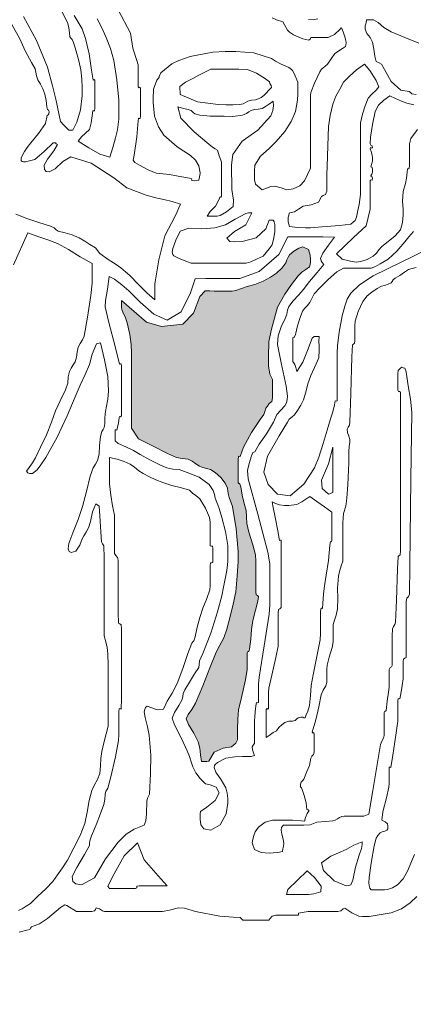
# Model space of a CAD drawing. Header units: metres. Extents: x -185 to -10, y 10 to 129.
# Tile 22 of 29: x -21.83 to -17.49, y 102.98 to 113.86. Entities that reach past the tile are written whole.
import ezdxf

# ---------------------------------------------------------------- set-up
doc = ezdxf.new("R2010")
doc.units = ezdxf.units.M
doc.header["$LTSCALE"] = 0.0125
doc.layers.add('Z_Schriftfeld-Logo', color=7, linetype='Continuous', lineweight=0, true_color=0xcccccc)
doc.layers.add('Z_Schriftfeld-Logoschraffur', color=7, linetype='Continuous', lineweight=0, true_color=0xdedede)

# ---------------------------------------------------------------- blocks, each defined once
blk = doc.blocks.new('UzK_Logo')
at = {"layer": 'Z_Schriftfeld-Logoschraffur'}
blk.add_hatch(color=256, dxfattribs=at).paths.add_polyline_path([(6.006, -2.576), (6.006, -2.467), (6.011, -2.268), (6.042, -2.112), (6.121, -1.833), (6.213, -1.668), (6.296, -1.545), (6.381, -1.432), (6.43, -1.385), (6.479, -1.353), (6.527, -1.321), (6.535, -1.289), (6.537, -1.261), (6.538, -1.227), (6.535, -1.171), (6.511, -1.099), (6.441, -1.064), (6.389, -1.081), (6.326, -1.12), (6.27, -1.168), (6.253, -1.195), (6.239, -1.231), (6.224, -1.267), (6.174, -1.336), (6.107, -1.399), (6.032, -1.452), (5.935, -1.503), (5.83, -1.543), (5.734, -1.57), (5.663, -1.593), (5.59, -1.619), (5.542, -1.628), (5.467, -1.628), (5.361, -1.628), (5.314, -1.628), (5.259, -1.624), (5.199, -1.624), (5.134, -1.695), (5.052, -1.906), (4.915, -2.046), (4.648, -2.077), (4.457, -2.023), (4.3, -1.887), (4.14, -1.745), (4.14, -1.787), (4.14, -1.835), (4.141, -1.863), (4.161, -1.908), (4.186, -1.953), (4.211, -2.031), (4.243, -2.18), (4.263, -2.305), (4.267, -2.411), (4.267, -2.881), (4.267, -3.37), (4.356, -3.503), (4.542, -3.597), (4.723, -3.69), (4.838, -3.742), (4.91, -3.752), (4.983, -3.764), (5.035, -3.787), (5.081, -3.821), (5.128, -3.852), (5.171, -3.869), (5.219, -3.879), (5.268, -3.894), (5.329, -3.932), (5.399, -3.994), (5.456, -4.065), (5.483, -4.131), (5.491, -4.197), (5.505, -4.251), (5.547, -4.363), (5.593, -4.648), (5.618, -4.935), (5.618, -5.06), (5.609, -5.245), (5.588, -5.447), (5.555, -5.603), (5.516, -5.762), (5.476, -5.922), (5.439, -6.032), (5.388, -6.126), (5.34, -6.215), (5.259, -6.413), (5.17, -6.642), (5.077, -6.862), (5.032, -6.941), (4.985, -7.007), (4.959, -7.062), (4.988, -7.131), (5.056, -7.241), (5.113, -7.354), (5.133, -7.435), (5.142, -7.517), (5.155, -7.603), (5.179, -7.603), (5.223, -7.603), (5.247, -7.597), (5.315, -7.484), (5.429, -7.433), (5.536, -7.418), (5.56, -7.393), (5.588, -7.368), (5.612, -7.327), (5.61, -7.194), (5.615, -7.064), (5.625, -6.945), (5.661, -6.79), (5.712, -6.564), (5.732, -6.432), (5.732, -6.362), (5.732, -6.264), (5.733, -6.221), (5.741, -6.205), (5.753, -6.207), (5.763, -6.176), (5.779, -6.048), (5.791, -5.924), (5.806, -5.81), (5.838, -5.682), (5.869, -5.565), (5.876, -5.507), (5.864, -5.494), (5.849, -5.486), (5.845, -5.448), (5.845, -5.262), (5.845, -5.053), (5.841, -4.978), (5.805, -4.85), (5.756, -4.691), (5.73, -4.579), (5.726, -4.496), (5.72, -4.415), (5.694, -4.325), (5.672, -4.219), (5.654, -4.115), (5.637, -4.067), (5.626, -4.072), (5.62, -4.064), (5.619, -4.023), (5.619, -3.888), (5.619, -3.764), (5.622, -3.731), (5.633, -3.724), (5.644, -3.728), (5.689, -3.61), (5.787, -3.422), (5.898, -3.258), (5.944, -3.196), (5.957, -3.155), (5.972, -3.116), (5.991, -3.087), (6.014, -3.057), (6.045, -3.031), (6.054, -2.982), (6.054, -2.849), (6.054, -2.749), (6.021, -2.684)])
at = {"layer": 'Z_Schriftfeld-Logo', "lineweight": 0}
for points in [[(6.052, 1.843), (6.106, 1.817), (6.185, 1.792), (6.247, 1.689), (6.272, 1.662), (6.322, 1.627), (6.44, 1.577), (6.519, 1.562), (6.534, 1.575), (6.541, 1.592), (6.586, 1.594), (6.698, 1.594), (6.764, 1.594), (6.843, 1.631), (6.913, 1.698), (6.928, 1.715), (6.938, 1.71), (6.952, 1.668), (6.979, 1.589), (6.989, 1.53), (6.988, 1.497), (6.983, 1.478), (6.946, 1.456), (6.849, 1.389), (6.755, 1.255), (6.693, 1.204), (6.677, 1.19), (6.658, 1.157), (6.589, 1.014), (6.541, 0.896), (6.538, 0.862), (6.538, -0.054), (6.537, -0.065), (6.46, -0.226), (6.401, -0.288), (6.32, -0.328), (6.237, -0.339), (6.164, -0.317), (6.087, -0.293), (6.033, -0.3), (5.924, -0.339), (5.841, -0.267), (5.829, -0.215), (5.829, -0.102), (5.832, -0.029), (5.902, 0.085), (6.012, 0.186), (6.038, 0.209), (6.101, 0.271), (6.213, 0.399), (6.294, 0.525), (6.347, 0.656), (6.373, 0.799), (6.377, 0.877), (6.377, 0.919), (6.376, 1.027), (6.332, 1.137), (6.309, 1.175), (6.298, 1.188), (6.262, 1.212), (6.159, 1.261), (6.112, 1.284), (6.095, 1.294), (6.042, 1.326), (5.818, 1.401), (5.589, 1.417), (5.453, 1.416), (5.299, 1.407), (5.009, 1.352), (4.866, 1.301), (4.794, 1.269), (4.776, 1.259), (4.637, 1.145), (4.618, 1.097), (4.615, 1.087), (4.613, 1.081), (4.589, 1.051), (4.544, 0.938), (4.54, 0.814), (4.54, 0.768), (4.559, 0.594), (4.606, 0.458), (4.674, 0.353), (4.844, 0.207), (5.013, 0.097), (5.078, 0.037), (5.122, -0.036), (5.136, -0.123), (5.136, -0.135), (5.121, -0.217), (5.063, -0.226), (5.029, -0.216), (5.031, -0.201), (5.002, -0.194), (4.95, -0.184), (4.838, -0.162), (4.749, -0.147), (4.577, -0.128), (4.477, -0.087), (4.365, -0.026), (4.307, 0.007), (4.286, 0.034), (4.299, 0.101), (4.335, 0.333), (4.351, 0.534), (4.352, 0.571), (4.353, 0.57), (4.359, 0.565), (4.374, 0.565), (4.379, 0.601), (4.379, 0.94), (4.376, 0.964), (4.364, 0.956), (4.348, 0.966), (4.348, 1.246), (4.335, 1.301), (4.281, 1.459), (4.252, 1.649), (4.098, 1.947)], [(2.838, -9.77), (2.935, -9.746), (2.973, -9.736), (2.983, -9.721), (2.997, -9.704), (3.097, -9.666), (3.2, -9.597), (3.365, -9.455), (3.417, -9.425), (3.445, -9.432), (3.566, -9.506), (3.587, -9.506), (3.762, -9.506), (3.796, -9.498), (3.81, -9.482), (3.818, -9.46), (3.858, -9.474), (3.898, -9.5), (3.921, -9.506), (3.939, -9.506), (4.659, -9.506), (4.748, -9.489), (4.864, -9.463), (4.94, -9.465), (5.078, -9.507), (5.385, -9.568), (5.556, -9.579), (5.644, -9.586), (5.65, -9.59), (5.678, -9.619), (5.976, -9.619), (6.01, -9.619), (6.02, -9.601), (6.053, -9.568), (6.097, -9.554), (6.34, -9.554), (6.384, -9.553), (6.385, -9.527), (6.507, -9.507), (6.532, -9.506), (6.85, -9.506), (6.884, -9.506), (6.923, -9.499), (6.951, -9.475), (6.973, -9.464), (7.063, -9.524), (7.15, -9.569), (7.197, -9.571), (7.284, -9.57), (7.564, -9.526), (7.692, -9.473), (7.803, -9.398), (7.888, -9.319)], [(7.858, -8.782), (7.822, -8.872), (7.776, -8.986), (7.714, -9.093), (7.644, -9.169), (7.578, -9.208), (7.515, -9.229), (7.476, -9.231), (7.39, -9.231), (7.31, -9.231), (7.29, -9.211), (7.281, -9.178), (7.279, -9.143), (7.283, -9.075), (7.308, -8.893), (7.346, -8.675), (7.371, -8.578), (7.395, -8.543), (7.422, -8.509), (7.45, -8.494), (7.48, -8.488), (7.509, -8.474), (7.52, -8.458), (7.52, -8.437), (7.52, -8.418), (7.515, -8.394), (7.488, -8.369), (7.444, -8.349), (7.456, -8.243), (7.504, -8.065), (7.534, -7.929), (7.537, -7.88), (7.537, -7.783), (7.537, -7.7), (7.539, -7.675), (7.548, -7.674), (7.56, -7.677), (7.583, -7.521), (7.62, -7.27), (7.647, -7.092), (7.649, -7.036), (7.649, -6.923), (7.649, -6.829), (7.652, -6.805), (7.661, -6.804), (7.673, -6.808), (7.683, -6.741), (7.7, -6.636), (7.713, -6.551), (7.714, -6.506), (7.714, -6.407), (7.714, -6.328), (7.718, -6.301), (7.735, -6.288), (7.751, -6.28), (7.754, -6.171), (7.754, -5.833), (7.754, -5.568), (7.763, -5.529), (7.781, -5.505), (7.794, -5.478), (7.8, -5.113), (7.814, -4.014), (7.826, -3.167), (7.809, -2.998), (7.779, -2.832), (7.753, -2.654), (7.737, -2.607), (7.716, -2.6), (7.696, -2.595), (7.686, -2.601), (7.665, -2.622), (7.65, -2.637), (7.649, -2.68), (7.649, -2.798), (7.649, -2.885), (7.655, -2.904), (7.67, -2.901), (7.681, -2.91), (7.681, -3.271), (7.681, -4.236), (7.681, -4.927), (7.676, -4.976), (7.66, -4.99), (7.65, -5), (7.643, -5.156), (7.628, -5.554), (7.617, -5.832), (7.611, -5.864), (7.594, -5.889), (7.578, -5.916), (7.576, -6.01), (7.576, -6.233), (7.576, -6.385), (7.565, -6.398), (7.548, -6.409), (7.537, -6.433), (7.537, -6.483), (7.537, -6.589), (7.537, -6.659), (7.53, -6.723), (7.513, -6.838), (7.498, -6.954), (7.492, -6.963), (7.48, -6.963), (7.472, -6.982), (7.472, -7.047), (7.472, -7.184), (7.472, -7.271), (7.464, -7.308), (7.444, -7.346), (7.428, -7.385), (7.379, -7.664), (7.33, -7.969), (7.28, -8.27), (7.214, -8.296), (7.081, -8.296), (6.999, -8.296), (6.965, -8.298), (6.934, -8.302), (6.907, -8.315), (6.88, -8.332), (6.852, -8.346), (6.823, -8.355), (6.733, -8.364), (6.62, -8.375), (6.535, -8.407), (6.452, -8.409), (6.289, -8.409), (6.195, -8.409), (6.182, -8.423), (6.171, -8.442), (6.167, -8.474), (6.175, -8.526), (6.191, -8.589), (6.2, -8.643), (6.195, -8.679), (6.187, -8.711), (6.182, -8.745), (6.124, -8.759), (6.064, -8.764), (6.014, -8.765), (5.91, -8.758), (5.829, -8.722), (5.797, -8.635), (5.804, -8.591), (5.819, -8.544), (5.834, -8.496), (5.879, -8.436), (5.962, -8.373), (6.057, -8.346), (6.311, -8.349), (6.422, -8.358), (6.461, -8.361), (6.476, -8.312), (6.497, -8.261), (6.522, -8.226), (6.519, -8.223), (6.508, -8.218), (6.492, -8.21), (6.483, -8.128), (6.459, -8.034), (6.429, -7.947), (6.422, -7.938), (6.413, -7.923), (6.409, -7.892), (6.419, -7.863), (6.438, -7.847), (6.454, -7.825), (6.491, -7.731), (6.525, -7.652), (6.542, -7.561), (6.556, -7.535), (6.577, -7.514), (6.586, -7.485), (6.586, -7.414), (6.586, -7.303), (6.586, -7.25), (6.582, -7.235), (6.572, -7.243), (6.561, -7.228), (6.604, -7.075), (6.642, -6.91), (6.673, -6.754), (6.7, -6.696), (6.734, -6.64), (6.747, -6.599), (6.747, -6.53), (6.747, -6.428), (6.748, -6.379), (6.774, -6.279), (6.812, -6.153), (6.828, -6.083), (6.828, -6.012), (6.828, -5.911), (6.828, -5.864), (6.843, -5.808), (6.865, -5.744), (6.88, -5.663), (6.885, -5.527), (6.883, -5.399), (6.894, -5.249), (6.908, -5.187), (6.929, -5.119), (6.949, -5.058), (6.949, -4.853), (6.949, -4.571), (6.957, -4.451), (6.985, -4.358), (6.999, -4.258), (7.012, -4.089), (7.024, -3.807), (7.024, -3.667), (7.031, -3.596), (7.034, -3.577), (7.036, -3.548), (7.037, -3.511), (7.025, -3.468), (7.01, -3.424), (7.005, -3.383), (7.017, -3.354), (7.032, -3.332), (7.038, -3.29), (7.049, -2.927), (7.064, -2.461), (7.07, -2.309), (7.082, -2.301), (7.097, -2.288), (7.102, -2.261), (7.102, -2.176), (7.102, -2.069), (7.104, -2.01), (7.144, -1.886), (7.203, -1.759), (7.256, -1.687), (7.318, -1.642), (7.384, -1.596), (7.441, -1.565), (7.478, -1.554), (7.524, -1.539), (7.562, -1.523), (7.576, -1.505), (7.586, -1.485), (7.612, -1.465), (7.674, -1.429), (7.732, -1.387), (7.784, -1.352), (7.831, -1.339), (7.881, -1.329)], [(6.632, 1.833), (6.571, 1.82), (6.513, 1.824)], [(3.365, 1.961), (3.458, 1.772), (3.471, 1.717), (3.477, 1.653), (3.483, 1.601), (3.496, 1.586), (3.51, 1.569), (3.529, 1.53), (3.564, 1.419), (3.596, 1.299), (3.621, 1.184), (3.633, 1.066), (3.638, 0.956), (3.637, 0.851), (3.616, 0.676), (3.569, 0.517), (3.519, 0.419), (3.498, 0.419), (3.471, 0.419), (3.451, 0.436), (3.405, 0.48), (3.365, 0.526), (3.341, 0.629), (3.304, 0.812), (3.263, 0.982), (3.198, 1.216), (3.057, 1.557), (2.892, 1.861)], [(2.744, 1.758), (2.846, 1.579), (2.916, 1.426), (2.997, 1.275), (3.043, 1.196), (3.05, 1.154), (3.057, 1.107), (3.076, 1.056), (3.108, 1), (3.14, 0.944), (3.163, 0.876), (3.18, 0.795), (3.189, 0.713), (3.199, 0.68), (3.211, 0.673), (3.219, 0.655), (3.217, 0.623), (3.207, 0.611), (3.194, 0.604), (3.174, 0.501), (3.086, 0.376), (2.988, 0.254), (2.94, 0.195), (2.906, 0.144), (2.873, 0.084), (2.864, 0.062), (2.864, 0.042), (2.864, 0.026), (2.875, 0.018), (2.893, 0.015), (2.921, 0.015), (3.039, 0.046), (3.155, 0.144), (3.271, 0.254), (3.3, 0.256), (3.31, 0.244), (3.327, 0.237), (3.277, 0.154), (3.2, 0.05), (3.156, -0.026), (3.16, -0.083), (3.18, -0.108), (3.22, -0.114), (3.296, -0.074), (3.392, 0.019), (3.497, 0.078), (3.754, -0.002), (4.039, -0.19), (4.208, -0.315), (4.327, -0.363), (4.453, -0.409), (4.574, -0.444), (4.676, -0.465), (4.783, -0.489), (4.889, -0.521), (4.867, -0.568), (4.846, -0.622), (4.823, -0.667), (4.689, -0.926), (4.612, -1.231), (4.562, -1.537), (4.562, -1.592), (4.562, -1.689), (4.561, -1.739), (4.46, -1.648), (4.355, -1.542), (4.245, -1.431), (4.191, -1.381), (4.131, -1.332), (4.072, -1.29), (3.968, -1.225), (3.864, -1.148), (3.806, -1.076), (3.737, -1.037), (3.671, -0.991), (3.602, -0.951), (3.512, -0.914), (3.422, -0.886), (3.335, -0.864), (3.308, -0.848), (3.282, -0.825), (3.237, -0.804), (3.088, -0.754), (2.938, -0.704), (2.795, -0.649)], [(3.828, 1.83), (3.886, 1.726), (3.945, 1.593), (3.997, 1.454), (4.04, 1.303), (4.079, 1.057), (4.103, 0.8), (4.106, 0.683), (4.104, 0.557), (4.089, 0.422), (4.062, 0.319), (4.03, 0.195), (3.992, 0.076), (3.862, 0.114), (3.722, 0.193), (3.59, 0.279), (3.63, 0.334), (3.68, 0.381), (3.733, 0.424), (3.752, 0.51), (3.766, 0.6), (3.773, 0.667), (3.783, 0.66), (3.795, 0.663), (3.799, 0.695), (3.799, 0.84), (3.799, 1.005), (3.798, 1.054), (3.791, 1.06), (3.779, 1.054), (3.758, 1.178), (3.727, 1.385), (3.683, 1.582), (3.64, 1.706), (3.59, 1.789), (3.539, 1.874)], [(7.88, 0.87), (7.824, 0.88), (7.807, 0.894), (7.791, 0.908), (7.687, 0.927), (7.561, 1.035), (7.479, 1.188), (7.438, 1.257), (7.408, 1.274), (7.374, 1.291), (7.354, 1.357), (7.344, 1.448), (7.327, 1.535), (7.295, 1.593), (7.254, 1.643), (7.231, 1.7), (7.234, 1.742), (7.243, 1.78), (7.249, 1.818), (7.272, 1.818), (7.314, 1.818), (7.338, 1.818), (7.396, 1.783), (7.471, 1.721), (7.563, 1.665), (7.736, 1.594), (7.913, 1.522)], [(7.896, 0.425), (7.812, 0.311), (7.795, 0.243), (7.795, 0.107), (7.795, -0.033), (7.793, -0.071), (7.784, -0.076), (7.771, -0.073), (7.764, -0.117), (7.759, -0.192), (7.746, -0.261), (7.714, -0.362), (7.707, -0.483), (7.713, -0.59), (7.713, -0.661), (7.707, -0.757), (7.682, -0.849), (7.615, -0.926), (7.525, -0.996), (7.444, -1.059), (7.407, -1.103), (7.375, -1.146), (7.335, -1.185), (7.258, -1.226), (7.176, -1.25), (7.116, -1.258), (7.046, -1.247), (6.942, -1.22), (6.868, -1.153), (7.083, -0.947), (7.245, -0.799), (7.295, -0.587), (7.295, -0.462), (7.295, -0.288), (7.296, -0.222), (7.308, -0.215), (7.323, -0.218), (7.327, -0.191), (7.321, -0.175), (7.308, -0.174), (7.303, -0.164), (7.317, -0.143), (7.326, -0.117), (7.327, -0.08), (7.32, -0.058), (7.305, -0.047), (7.311, -0.021), (7.325, 0.022), (7.327, 0.064), (7.323, 0.1), (7.308, 0.145), (7.296, 0.18), (7.3, 0.198), (7.315, 0.189), (7.327, 0.193), (7.322, 0.22), (7.306, 0.226), (7.295, 0.243), (7.302, 0.327), (7.325, 0.489), (7.36, 0.655), (7.402, 0.734), (7.47, 0.797), (7.544, 0.853), (7.617, 0.818), (7.692, 0.785), (7.762, 0.76), (7.849, 0.74)], [(8.219, -0.997), (7.838, -1.186), (7.516, -1.343), (7.334, -1.435), (7.16, -1.547), (7.049, -1.652), (7.004, -1.73), (6.973, -1.817), (6.942, -1.943), (6.904, -2.15), (6.88, -2.321), (6.876, -2.41), (6.876, -2.687), (6.876, -2.961), (6.875, -3.019), (6.865, -3.024), (6.852, -3.021), (6.842, -3.073), (6.821, -3.16), (6.793, -3.25), (6.749, -3.392), (6.697, -3.565), (6.645, -3.737), (6.588, -3.873), (6.453, -4.078), (6.278, -4.229), (6.119, -4.206), (6.001, -4.085), (5.944, -3.926), (5.994, -3.722), (6.142, -3.467), (6.248, -3.291), (6.268, -3.253), (6.306, -3.225), (6.337, -3.198), (6.373, -3.142), (6.414, -3.077), (6.449, -3.008), (6.48, -2.911), (6.505, -2.805), (6.541, -2.699), (6.612, -2.553), (6.643, -2.474), (6.65, -2.376), (6.647, -2.325), (6.643, -2.263), (6.65, -2.206), (6.625, -2.206), (6.584, -2.206), (6.558, -2.226), (6.5, -2.382), (6.441, -2.532), (6.363, -2.649), (6.35, -2.599), (6.338, -2.56), (6.312, -2.52), (6.312, -2.416), (6.312, -2.276), (6.313, -2.221), (6.32, -2.211), (6.331, -2.217), (6.346, -2.178), (6.373, -2.067), (6.406, -1.961), (6.435, -1.883), (6.462, -1.85), (6.497, -1.815), (6.53, -1.774), (6.556, -1.721), (6.586, -1.664), (6.655, -1.584), (6.762, -1.478), (6.873, -1.381), (6.958, -1.338), (7.114, -1.338), (7.264, -1.338), (7.31, -1.334), (7.363, -1.313), (7.421, -1.281), (7.523, -1.22), (7.636, -1.12), (7.735, -1.002), (7.785, -0.94), (7.818, -0.906), (7.847, -0.87)], [(2.769, -1.295), (2.95, -0.888), (3.074, -0.933), (3.201, -0.975), (3.324, -1.022), (3.467, -1.099), (3.614, -1.191), (3.766, -1.278), (3.766, -1.464), (3.766, -1.525), (3.747, -1.683), (3.705, -1.957), (3.664, -2.199), (3.644, -2.247), (3.615, -2.294), (3.59, -2.339), (3.575, -2.402), (3.567, -2.467), (3.548, -2.525), (3.524, -2.565), (3.499, -2.605), (3.476, -2.648), (3.463, -2.718), (3.455, -2.796), (3.426, -2.883), (3.361, -3.019), (3.302, -3.148), (3.251, -3.291), (3.186, -3.451), (3.11, -3.611), (3.045, -3.746), (3.009, -3.809), (2.965, -3.87), (2.933, -3.915), (2.948, -3.935), (2.969, -3.946), (3.01, -3.945), (3.069, -3.899), (3.113, -3.836), (3.176, -3.741), (3.323, -3.481), (3.447, -3.211), (3.552, -2.972), (3.615, -2.82), (3.677, -2.685), (3.732, -2.559), (3.766, -2.429), (3.821, -2.296), (3.87, -2.285), (3.921, -2.499), (3.966, -2.714), (3.975, -2.893), (3.963, -3), (3.944, -3.111), (3.929, -3.187), (3.927, -3.244), (3.926, -3.307), (3.919, -3.358), (3.906, -3.385), (3.89, -3.411), (3.87, -3.473), (3.861, -3.587), (3.854, -3.7), (3.833, -3.78), (3.807, -3.827), (3.78, -3.873), (3.742, -3.979), (3.692, -4.171), (3.644, -4.362), (3.586, -4.527), (3.519, -4.696), (3.469, -4.832), (3.462, -4.9), (3.474, -4.935), (3.5, -4.946), (3.558, -4.931), (3.611, -4.854), (3.638, -4.776), (3.659, -4.738), (3.691, -4.689), (3.72, -4.635), (3.746, -4.553), (3.768, -4.433), (3.812, -4.33), (3.853, -4.358), (3.865, -4.483), (3.875, -4.687), (3.883, -4.812), (3.899, -4.837), (3.916, -4.863), (3.92, -5.015), (3.92, -6.007), (3.941, -6.084), (3.958, -6.154), (3.966, -6.233), (3.968, -6.384), (3.968, -7.155), (3.943, -7.253), (3.915, -7.364), (3.89, -7.474), (3.875, -7.563), (3.872, -7.656), (3.863, -7.753), (3.835, -7.83), (3.796, -7.899), (3.76, -7.969), (3.728, -8.097), (3.702, -8.245), (3.672, -8.388), (3.614, -8.542), (3.535, -8.701), (3.452, -8.856), (3.39, -8.955), (3.324, -9.04), (3.267, -9.127), (3.179, -9.218), (3.077, -9.311), (2.981, -9.405), (2.927, -9.441), (2.877, -9.472), (2.832, -9.497)]]:
    blk.add_lwpolyline(points, dxfattribs=at)
for points in [[(7.223, 1.255), (7.292, 1.174), (7.374, 1.049), (7.407, 0.969), (7.374, 0.923), (7.316, 0.876), (7.27, 0.822), (7.231, 0.727), (7.198, 0.621), (7.174, 0.51), (7.174, 0.078), (7.174, -0.401), (7.157, -0.528), (7.137, -0.605), (7.121, -0.687), (7.105, -0.731), (7.08, -0.751), (7.051, -0.775), (6.905, -0.792), (6.687, -0.811), (6.54, -0.823), (6.475, -0.822), (6.374, -0.818), (6.272, -0.806), (6.254, -0.749), (6.255, -0.686), (6.273, -0.631), (6.337, -0.619), (6.385, -0.587), (6.446, -0.548), (6.545, -0.531), (6.639, -0.498), (6.678, -0.425), (6.701, -0.414), (6.727, -0.4), (6.744, -0.357), (6.747, -0.266), (6.747, -0.187), (6.747, -0.14), (6.751, -0.045), (6.759, 0.22), (6.768, 0.465), (6.789, 0.605), (6.823, 0.748), (6.859, 0.849), (6.909, 0.936), (6.957, 1.027), (7.035, 1.105), (7.124, 1.183)], [(5.272, 1.191), (5.401, 1.191), (5.63, 1.191), (5.738, 1.189), (5.852, 1.139), (5.967, 1.067), (6.016, 1.033), (6.023, 1.011), (6.04, 0.986), (6.041, 0.96), (6.008, 0.926), (5.974, 0.889), (5.946, 0.858), (5.91, 0.834), (5.876, 0.813), (5.839, 0.801), (5.789, 0.797), (5.741, 0.784), (5.713, 0.767), (5.684, 0.752), (5.641, 0.744), (5.551, 0.739), (5.466, 0.74), (5.367, 0.743), (5.105, 0.779), (4.885, 0.872), (4.878, 0.973), (4.949, 1.027), (5.043, 1.074), (5.12, 1.116), (5.197, 1.154)], [(6.066, 0.787), (6.067, 0.726), (6.06, 0.665), (6.036, 0.597), (5.869, 0.418), (5.669, 0.276), (5.55, 0.109), (5.533, -0.023), (5.536, -0.145), (5.539, -0.217), (5.54, -0.337), (5.56, -0.472), (5.556, -0.551), (5.47, -0.62), (5.393, -0.669), (5.355, -0.676), (5.286, -0.676), (5.224, -0.676), (5.262, -0.616), (5.332, -0.547), (5.378, -0.46), (5.387, -0.432), (5.401, -0.436), (5.41, -0.42), (5.41, -0.327), (5.41, -0.118), (5.41, 0.009), (5.401, 0.034), (5.379, 0.091), (5.356, 0.164), (5.326, 0.18), (5.293, 0.2), (5.248, 0.241), (5.063, 0.395), (4.89, 0.569), (4.854, 0.714), (4.924, 0.694), (4.984, 0.681), (5.024, 0.665), (5.047, 0.643), (5.068, 0.623), (5.134, 0.606), (5.265, 0.596), (5.376, 0.595), (5.44, 0.593), (5.551, 0.592), (5.673, 0.606), (5.725, 0.627), (5.753, 0.648), (5.783, 0.667), (5.825, 0.68), (5.875, 0.682), (5.925, 0.694), (5.968, 0.719), (6.018, 0.752)], [(5.794, -0.631), (5.719, -0.786), (5.572, -0.871), (5.475, -0.955), (5.515, -0.997), (5.579, -1.002), (5.672, -0.998), (5.848, -0.952), (5.972, -0.836), (6.012, -0.728), (6.037, -0.728), (6.063, -0.728), (6.076, -0.747), (6.084, -0.781), (6.086, -0.817), (6.084, -0.869), (6.072, -0.95), (6.052, -1.038), (6.013, -1.09), (5.974, -1.136), (5.935, -1.183), (5.862, -1.218), (5.78, -1.257), (5.721, -1.274), (5.507, -1.274), (5.164, -1.274), (5.024, -1.273), (4.954, -1.247), (4.864, -1.207), (4.802, -1.18), (4.792, -1.161), (4.783, -1.133), (4.788, -1.084), (4.829, -0.981), (4.884, -0.866), (4.995, -0.828), (5.158, -0.835), (5.324, -0.825), (5.459, -0.784), (5.582, -0.715), (5.718, -0.64), (5.751, -0.631), (5.779, -0.631)], [(6.25, -0.939), (6.407, -0.939), (6.695, -0.939), (6.841, -0.942), (6.765, -1.045), (6.695, -1.146), (6.666, -1.212), (6.672, -1.243), (6.688, -1.263), (6.708, -1.289), (6.623, -1.39), (6.525, -1.506), (6.444, -1.611), (6.386, -1.679), (6.319, -1.752), (6.262, -1.824), (6.246, -1.87), (6.237, -1.92), (6.215, -1.975), (6.165, -2.08), (6.129, -2.194), (6.121, -2.307), (6.167, -2.539), (6.228, -2.835), (6.248, -2.96), (6.243, -3.005), (6.233, -3.047), (6.213, -3.085), (6.163, -3.14), (6.112, -3.194), (6.068, -3.29), (5.98, -3.44), (5.886, -3.573), (5.832, -3.668), (5.82, -3.672), (5.807, -3.678), (5.791, -3.719), (5.761, -3.818), (5.737, -3.906), (5.748, -4.011), (5.868, -4.461), (5.996, -4.942), (6.022, -5.091), (6.022, -5.349), (6.022, -5.615), (6.012, -5.731), (5.95, -6.132), (5.887, -6.532), (5.877, -6.618), (5.877, -6.722), (5.877, -6.823), (5.876, -6.853), (5.866, -6.858), (5.854, -6.855), (5.845, -6.897), (5.837, -6.97), (5.83, -7.033), (5.829, -7.084), (5.829, -7.222), (5.829, -7.341), (5.825, -7.374), (5.81, -7.393), (5.798, -7.416), (5.801, -7.454), (5.815, -7.491), (5.826, -7.527), (5.786, -7.539), (5.726, -7.54), (5.673, -7.54), (5.577, -7.542), (5.465, -7.559), (5.356, -7.613), (5.328, -7.642), (5.319, -7.653), (5.314, -7.678), (5.337, -7.737), (5.403, -7.835), (5.463, -7.938), (5.48, -8.006), (5.488, -8.074), (5.49, -8.13), (5.468, -8.267), (5.391, -8.406), (5.271, -8.474), (5.183, -8.458), (5.145, -8.408), (5.136, -8.335), (5.136, -8.297), (5.138, -8.269), (5.141, -8.238), (5.223, -8.181), (5.327, -8.099), (5.378, -7.999), (5.34, -7.927), (5.263, -7.897), (5.203, -7.886), (5.137, -7.82), (5.081, -7.746), (5.043, -7.671), (5.022, -7.607), (5, -7.537), (4.974, -7.467), (4.894, -7.301), (4.812, -7.138), (4.782, -7.051), (4.813, -6.981), (4.866, -6.889), (4.908, -6.815), (4.917, -6.777), (4.923, -6.737), (4.942, -6.693), (5.001, -6.594), (5.065, -6.49), (5.119, -6.41), (5.126, -6.37), (5.13, -6.322), (5.17, -6.23), (5.272, -5.971), (5.357, -5.701), (5.412, -5.5), (5.434, -5.39), (5.454, -5.281), (5.475, -5.178), (5.487, -5.064), (5.49, -4.963), (5.488, -4.86), (5.459, -4.681), (5.412, -4.505), (5.378, -4.387), (5.362, -4.344), (5.344, -4.3), (5.329, -4.258), (5.318, -4.211), (5.304, -4.162), (5.252, -4.082), (5.123, -3.991), (4.972, -3.93), (4.869, -3.895), (4.792, -3.887), (4.713, -3.874), (4.624, -3.833), (4.496, -3.769), (4.375, -3.703), (4.29, -3.65), (4.194, -3.606), (4.095, -3.562), (4.057, -3.528), (4.057, -3.467), (4.057, -3.412), (4.059, -3.39), (4.068, -3.389), (4.08, -3.393), (4.089, -3.357), (4.099, -3.299), (4.108, -3.236), (4.114, -3.218), (4.127, -3.223), (4.137, -3.211), (4.138, -3.11), (4.138, -2.813), (4.138, -2.582), (4.136, -2.55), (4.127, -2.55), (4.114, -2.554), (4.057, -2.332), (3.977, -2.024), (3.93, -1.826), (3.937, -1.746), (3.961, -1.601), (3.98, -1.442), (4.05, -1.477), (4.142, -1.549), (4.231, -1.624), (4.375, -1.767), (4.549, -1.919), (4.719, -1.998), (4.897, -1.892), (5.014, -1.65), (5.074, -1.472), (5.209, -1.468), (5.484, -1.468), (5.641, -1.468), (5.887, -1.377), (6.136, -1.164)], [(6.441, -1.064), (6.511, -1.099), (6.535, -1.171), (6.538, -1.227), (6.537, -1.261), (6.535, -1.289), (6.527, -1.321), (6.479, -1.353), (6.43, -1.385), (6.381, -1.432), (6.296, -1.545), (6.213, -1.668), (6.121, -1.833), (6.042, -2.112), (6.011, -2.268), (6.006, -2.467), (6.006, -2.576), (6.021, -2.684), (6.054, -2.749), (6.054, -2.849), (6.054, -2.982), (6.045, -3.031), (6.014, -3.057), (5.991, -3.087), (5.972, -3.116), (5.957, -3.155), (5.944, -3.196), (5.898, -3.258), (5.787, -3.422), (5.689, -3.61), (5.644, -3.728), (5.633, -3.724), (5.622, -3.731), (5.619, -3.764), (5.619, -3.888), (5.619, -4.023), (5.62, -4.064), (5.626, -4.072), (5.637, -4.067), (5.654, -4.115), (5.672, -4.219), (5.694, -4.325), (5.72, -4.415), (5.726, -4.496), (5.73, -4.579), (5.756, -4.691), (5.805, -4.85), (5.841, -4.978), (5.845, -5.053), (5.845, -5.262), (5.845, -5.448), (5.849, -5.486), (5.864, -5.494), (5.876, -5.507), (5.869, -5.565), (5.838, -5.682), (5.806, -5.81), (5.791, -5.924), (5.779, -6.048), (5.763, -6.176), (5.753, -6.207), (5.741, -6.205), (5.733, -6.221), (5.732, -6.264), (5.732, -6.362), (5.732, -6.432), (5.712, -6.564), (5.661, -6.79), (5.625, -6.945), (5.615, -7.064), (5.61, -7.194), (5.612, -7.327), (5.588, -7.368), (5.56, -7.393), (5.536, -7.418), (5.429, -7.433), (5.315, -7.484), (5.247, -7.597), (5.223, -7.603), (5.179, -7.603), (5.155, -7.603), (5.142, -7.517), (5.133, -7.435), (5.113, -7.354), (5.056, -7.241), (4.988, -7.131), (4.959, -7.062), (4.985, -7.007), (5.032, -6.941), (5.077, -6.862), (5.17, -6.642), (5.259, -6.413), (5.34, -6.215), (5.388, -6.126), (5.439, -6.032), (5.476, -5.922), (5.516, -5.762), (5.555, -5.603), (5.588, -5.447), (5.609, -5.245), (5.618, -5.06), (5.618, -4.935), (5.593, -4.648), (5.547, -4.363), (5.505, -4.251), (5.491, -4.197), (5.483, -4.131), (5.456, -4.065), (5.399, -3.994), (5.329, -3.932), (5.268, -3.894), (5.219, -3.879), (5.171, -3.869), (5.128, -3.852), (5.081, -3.821), (5.035, -3.787), (4.983, -3.764), (4.91, -3.752), (4.838, -3.742), (4.723, -3.69), (4.542, -3.597), (4.356, -3.503), (4.267, -3.37), (4.267, -2.881), (4.267, -2.411), (4.263, -2.305), (4.243, -2.18), (4.211, -2.031), (4.186, -1.953), (4.161, -1.908), (4.141, -1.863), (4.14, -1.835), (4.14, -1.787), (4.14, -1.745), (4.3, -1.887), (4.457, -2.023), (4.648, -2.077), (4.915, -2.046), (5.052, -1.906), (5.134, -1.695), (5.199, -1.624), (5.259, -1.624), (5.314, -1.628), (5.361, -1.628), (5.467, -1.628), (5.542, -1.628), (5.59, -1.619), (5.663, -1.593), (5.734, -1.57), (5.83, -1.543), (5.935, -1.503), (6.032, -1.452), (6.107, -1.399), (6.174, -1.336), (6.224, -1.267), (6.239, -1.231), (6.253, -1.195), (6.27, -1.168), (6.326, -1.12), (6.389, -1.081)], [(6.822, -3.609), (6.822, -3.849), (6.822, -4.185), (6.765, -4.206), (6.688, -4.135), (6.679, -4.028), (6.766, -3.823)], [(3.986, -3.74), (4.082, -3.761), (4.171, -3.791), (4.249, -3.825), (4.304, -3.864), (4.358, -3.91), (4.414, -3.946), (4.492, -3.986), (4.575, -4.026), (4.664, -4.06), (4.778, -4.096), (4.898, -4.127), (5.003, -4.156), (5.04, -4.193), (5.084, -4.222), (5.132, -4.267), (5.205, -4.386), (5.254, -4.504), (5.265, -4.563), (5.265, -4.817), (5.266, -4.865), (5.279, -4.869), (5.294, -4.868), (5.298, -4.891), (5.298, -5.047), (5.296, -5.076), (5.282, -5.078), (5.267, -5.078), (5.265, -5.114), (5.265, -5.369), (5.258, -5.422), (5.22, -5.53), (5.172, -5.655), (5.131, -5.774), (5.099, -5.897), (5.073, -6.02), (5.056, -6.071), (5.043, -6.083), (5.03, -6.098), (4.98, -6.231), (4.916, -6.422), (4.844, -6.613), (4.781, -6.736), (4.718, -6.835), (4.671, -6.938), (4.593, -6.944), (4.523, -6.92), (4.464, -6.898), (4.444, -6.917), (4.433, -6.941), (4.428, -6.973), (4.44, -7.044), (4.469, -7.16), (4.491, -7.269), (4.511, -7.521), (4.506, -7.755), (4.492, -8.016), (4.483, -8.044), (4.467, -8.069), (4.459, -8.106), (4.455, -8.266), (4.447, -8.355), (4.428, -8.412), (4.301, -8.461), (4.197, -8.524), (4.096, -8.628), (3.933, -8.837), (3.797, -9.081), (3.629, -9.167), (3.56, -9.158), (3.519, -9.125), (3.512, -9.065), (3.573, -8.949), (3.669, -8.784), (3.731, -8.668), (3.733, -8.643), (3.735, -8.612), (3.758, -8.546), (3.815, -8.406), (3.872, -8.262), (3.914, -8.149), (3.926, -8.084), (3.931, -8.019), (3.941, -7.978), (3.954, -7.961), (3.966, -7.941), (4, -7.813), (4.06, -7.543), (4.1, -7.334), (4.105, -7.261), (4.105, -6.966), (4.107, -6.932), (4.118, -6.931), (4.133, -6.936), (4.138, -6.803), (4.138, -5.917), (4.133, -5.866), (4.116, -5.853), (4.1, -5.844), (4.097, -5.711), (4.097, -5.046), (4.086, -5.012), (4.067, -4.987), (4.051, -4.959), (4.049, -4.857), (4.049, -4.473), (4.025, -4.354), (4.001, -4.219), (3.986, -4.077), (3.986, -3.989)], [(6.53, -4.238), (6.62, -4.298), (6.717, -4.369), (6.811, -4.436), (6.811, -4.544), (6.811, -4.718), (6.811, -4.797), (6.805, -4.812), (6.792, -4.809), (6.782, -4.855), (6.767, -5.051), (6.739, -5.234), (6.714, -5.372), (6.702, -5.478), (6.696, -5.59), (6.691, -5.66), (6.68, -5.656), (6.669, -5.665), (6.666, -5.701), (6.666, -5.838), (6.666, -5.977), (6.66, -6.055), (6.62, -6.27), (6.572, -6.502), (6.547, -6.637), (6.539, -6.764), (6.525, -6.891), (6.505, -6.964), (6.485, -7.011), (6.47, -7.049), (6.454, -7.046), (6.44, -7.041), (6.416, -7.041), (6.382, -7.046), (6.363, -7.061), (6.344, -7.08), (6.309, -7.089), (6.261, -7.09), (6.214, -7.107), (6.173, -7.138), (6.137, -7.172), (6.107, -7.211), (6.062, -7.232), (6.012, -7.274), (5.975, -7.296), (5.975, -7.184), (5.975, -7.014), (5.975, -6.942), (5.982, -6.929), (5.995, -6.936), (6.006, -6.928), (6.006, -6.838), (6.006, -6.724), (6.009, -6.669), (6.045, -6.506), (6.099, -6.283), (6.127, -6.136), (6.127, -5.934), (6.127, -5.72), (6.133, -5.673), (6.15, -5.665), (6.165, -5.648), (6.167, -5.555), (6.167, -5.181), (6.167, -4.844), (6.165, -4.791), (6.158, -4.789), (6.145, -4.794), (6.125, -4.672), (6.095, -4.518), (6.058, -4.356), (6.053, -4.303), (6.069, -4.311), (6.094, -4.327), (6.143, -4.342), (6.206, -4.349), (6.261, -4.35), (6.365, -4.34), (6.43, -4.303)], [(7.195, -8.621), (7.195, -8.658), (7.187, -8.709), (7.156, -8.791), (7.109, -8.945), (7.075, -9.109), (7.051, -9.169), (7.026, -9.178), (6.989, -9.183), (6.84, -9.118), (6.702, -8.989), (6.677, -8.888), (6.796, -8.805), (6.925, -8.751), (6.998, -8.714), (7.088, -8.664)], [(4.343, -8.637), (4.425, -8.851), (4.602, -9.056), (4.716, -9.181), (4.54, -9.181), (4.363, -9.181), (4.331, -9.187), (4.332, -9.205), (4.315, -9.215), (4.209, -9.215), (4.032, -9.215), (3.98, -9.214), (3.977, -9.203), (3.966, -9.184), (4.046, -9.028), (4.17, -8.799)], [(6.497, -8.99), (6.589, -9.077), (6.675, -9.187), (6.67, -9.256), (6.58, -9.283), (6.511, -9.293), (6.402, -9.293), (6.232, -9.293), (6.252, -9.23), (6.372, -9.109)]]:
    blk.add_lwpolyline(points, close=True, dxfattribs=at)
at = {"layer": 'Z_Schriftfeld-Logo'}
blk.add_arc((0, 0), 22.712, 123.0043, 315.2102, dxfattribs=at)

msp = doc.modelspace()

# ---------------------------------------------------------------- block references
at = {"xscale": 0.87, "yscale": 0.87}
msp.add_blockref('UzK_Logo', (-24.31, 112.281), dxfattribs=at)

doc.saveas('drawing.dxf')
